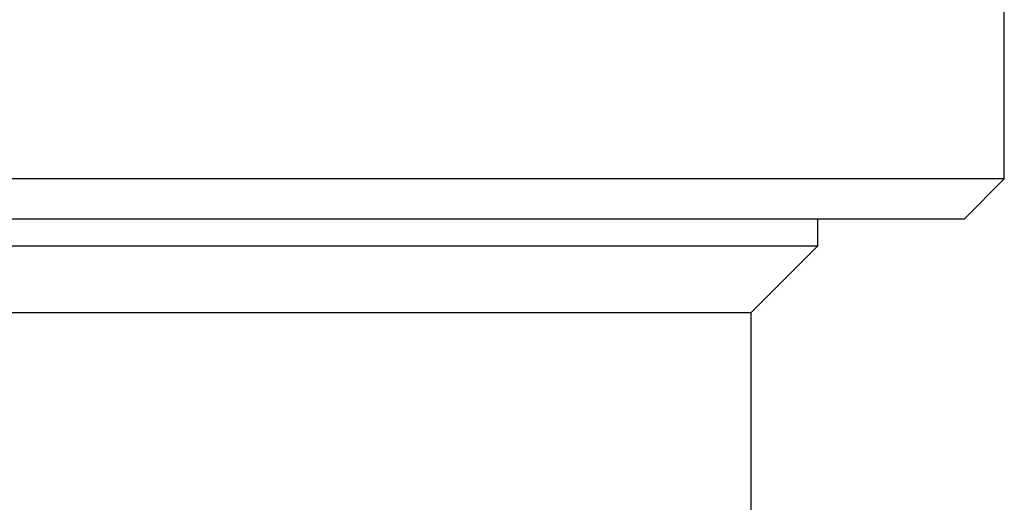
# Model space of a CAD drawing. Header units: millimetres. Extents: x 0 to 210, y 0 to 297.
# Tile 53 of 80: x 176.46 to 180.16, y 260.96 to 262.78. Entities that reach past the tile are written whole.
import ezdxf

# ---------------------------------------------------------------- set-up
doc = ezdxf.new("R2010")
doc.units = ezdxf.units.MM

msp = doc.modelspace()

# ---------------------------------------------------------------- linework, layer by layer
at = {"color": 7, "linetype": 'Continuous', "lineweight": 25}
for p, q in [((180.1603, 262.1773), (180.1603, 263.6773)), ((180.1603, 262.1773), (172.7603, 262.1773)), ((180.0103, 262.0273), (180.1603, 262.1773)), ((172.9103, 262.0273), (180.0103, 262.0273)), ((179.4603, 261.9252), (179.4603, 262.0273)), ((173.4603, 261.9252), (179.4603, 261.9252)), ((179.2103, 261.6752), (179.4603, 261.9252)), ((173.7103, 261.6752), (179.2103, 261.6752)), ((179.2103, 260.9252), (179.2103, 261.6752))]:
    msp.add_line(p, q, dxfattribs=at)

doc.saveas('drawing.dxf')
